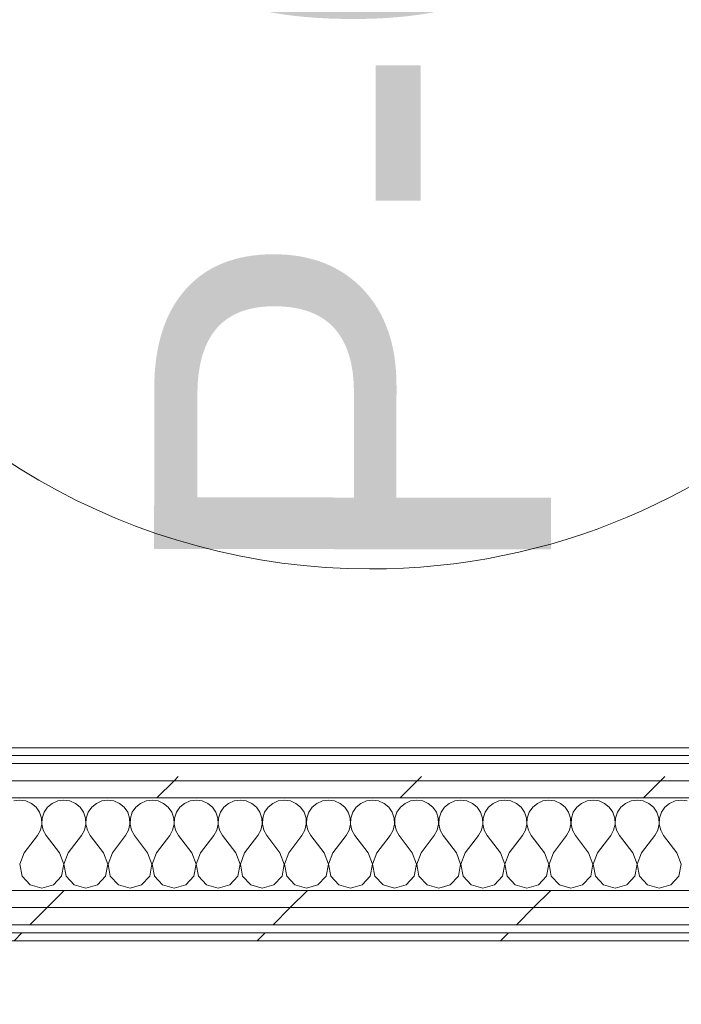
# Model space of a CAD drawing. Header units: millimetres. Extents: x -30280 to 19093, y -18706 to 4378.
# Tile 186 of 206: x -533 to -33, y -17132 to -16387. Entities that reach past the tile are written whole.
import ezdxf

# ---------------------------------------------------------------- set-up
doc = ezdxf.new("R2010")
doc.units = ezdxf.units.MM
doc.header["$MEASUREMENT"] = 0
doc.linetypes.add('Wipeout_Contour', pattern=[1000, 0, -1000])
doc.layers.add('02_ACAB_Anotacio Portes', color=7, linetype='Continuous')
doc.layers.add('Nuevo_08_E_Envans secs', color=7, linetype='Continuous')
doc.layers.add('02_ACAB_Anotacio Portes_Pluma_Nº__46', color=5, linetype='Continuous', lineweight=5)
doc.layers.add('Nuevo_08_E_Envans secs_Pluma_Nº__1', color=7, linetype='Continuous', lineweight=5)
for name, color, linetype, lineweight, true_color in [('Nuevo_08_E_Envans secs_Pluma_Nº__102', 7, 'Continuous', 5, 0xcccccc), ('Nuevo_08_E_Envans secs_Pluma_Nº__171', 171, 'Continuous', 13, 0xaaaaff), ('Nuevo_08_E_Envans secs_Pluma_Nº__177', 7, 'Continuous', 15, 0xf7e046)]:
    doc.layers.add(name, color=color, linetype=linetype, lineweight=lineweight, true_color=true_color)
doc.styles.add('Estilo_Generado_1', font='arial.ttf')
pattern_1 = [(45, (0, 0), (-183.8478, 183.8478), [195, -65]), (45, (7e-14, 183.85), (-183.8478, 183.8478), [195, -65])]

# ---------------------------------------------------------------- blocks, each defined once
blk = doc.blocks.new('*X457')
at = {"layer": 'Nuevo_08_E_Envans secs_Pluma_Nº__102', "color": 254, "linetype": 'Continuous', "lineweight": 5, "true_color": 0xcccccc}
for p, q in [((-533.33, -16977.64), (-537.89, -16978.28)), ((-528.78, -16978.28), (-533.33, -16977.64)), ((-524.57, -16980.13), (-528.78, -16978.28)), ((-521.03, -16983.07), (-524.57, -16980.13)), ((-508.76, -16980.13), (-512.3, -16983.07)), ((-504.55, -16978.28), (-508.76, -16980.13)), ((-500, -16977.64), (-504.55, -16978.28)), ((-495.45, -16978.28), (-500, -16977.64)), ((-491.24, -16980.13), (-495.45, -16978.28)), ((-487.7, -16983.07), (-491.24, -16980.13)), ((-475.43, -16980.13), (-478.97, -16983.07)), ((-471.22, -16978.28), (-475.43, -16980.13)), ((-466.67, -16977.64), (-471.22, -16978.28)), ((-462.11, -16978.28), (-466.67, -16977.64)), ((-457.9, -16980.13), (-462.11, -16978.28)), ((-454.36, -16983.07), (-457.9, -16980.13)), ((-442.1, -16980.13), (-445.64, -16983.07)), ((-437.89, -16978.28), (-442.1, -16980.13)), ((-433.33, -16977.64), (-437.89, -16978.28)), ((-428.78, -16978.28), (-433.33, -16977.64)), ((-424.57, -16980.13), (-428.78, -16978.28)), ((-421.03, -16983.07), (-424.57, -16980.13)), ((-408.76, -16980.13), (-412.3, -16983.07)), ((-404.55, -16978.28), (-408.76, -16980.13)), ((-400, -16977.64), (-404.55, -16978.28)), ((-395.45, -16978.28), (-400, -16977.64)), ((-391.24, -16980.13), (-395.45, -16978.28)), ((-387.7, -16983.07), (-391.24, -16980.13)), ((-375.43, -16980.13), (-378.97, -16983.07)), ((-371.22, -16978.28), (-375.43, -16980.13)), ((-366.67, -16977.64), (-371.22, -16978.28)), ((-362.11, -16978.28), (-366.67, -16977.64)), ((-357.9, -16980.13), (-362.11, -16978.28)), ((-354.36, -16983.07), (-357.9, -16980.13)), ((-342.1, -16980.13), (-345.64, -16983.07)), ((-337.89, -16978.28), (-342.1, -16980.13)), ((-333.33, -16977.64), (-337.89, -16978.28)), ((-328.78, -16978.28), (-333.33, -16977.64)), ((-324.57, -16980.13), (-328.78, -16978.28)), ((-321.03, -16983.07), (-324.57, -16980.13)), ((-308.76, -16980.13), (-312.3, -16983.07)), ((-304.55, -16978.28), (-308.76, -16980.13)), ((-300, -16977.64), (-304.55, -16978.28)), ((-295.45, -16978.28), (-300, -16977.64)), ((-291.24, -16980.13), (-295.45, -16978.28)), ((-287.7, -16983.07), (-291.24, -16980.13)), ((-275.43, -16980.13), (-278.97, -16983.07)), ((-271.22, -16978.28), (-275.43, -16980.13)), ((-266.67, -16977.64), (-271.22, -16978.28)), ((-262.11, -16978.28), (-266.67, -16977.64)), ((-257.9, -16980.13), (-262.11, -16978.28)), ((-254.36, -16983.07), (-257.9, -16980.13)), ((-242.1, -16980.13), (-245.64, -16983.07)), ((-237.89, -16978.28), (-242.1, -16980.13)), ((-233.33, -16977.64), (-237.89, -16978.28)), ((-228.78, -16978.28), (-233.33, -16977.64)), ((-224.57, -16980.13), (-228.78, -16978.28)), ((-221.03, -16983.07), (-224.57, -16980.13)), ((-208.76, -16980.13), (-212.3, -16983.07)), ((-204.55, -16978.28), (-208.76, -16980.13)), ((-200, -16977.64), (-204.55, -16978.28)), ((-195.45, -16978.28), (-200, -16977.64)), ((-191.24, -16980.13), (-195.45, -16978.28)), ((-187.7, -16983.07), (-191.24, -16980.13)), ((-175.43, -16980.13), (-178.97, -16983.07)), ((-171.22, -16978.28), (-175.43, -16980.13)), ((-166.67, -16977.64), (-171.22, -16978.28)), ((-162.11, -16978.28), (-166.67, -16977.64)), ((-157.9, -16980.13), (-162.11, -16978.28)), ((-154.36, -16983.07), (-157.9, -16980.13)), ((-142.1, -16980.13), (-145.64, -16983.07)), ((-137.89, -16978.28), (-142.1, -16980.13)), ((-133.33, -16977.64), (-137.89, -16978.28)), ((-128.78, -16978.28), (-133.33, -16977.64)), ((-124.57, -16980.13), (-128.78, -16978.28)), ((-121.03, -16983.07), (-124.57, -16980.13)), ((-108.76, -16980.13), (-112.3, -16983.07)), ((-104.55, -16978.28), (-108.76, -16980.13)), ((-100, -16977.64), (-104.55, -16978.28)), ((-95.45, -16978.28), (-100, -16977.64)), ((-91.24, -16980.13), (-95.45, -16978.28)), ((-87.7, -16983.07), (-91.24, -16980.13)), ((-75.43, -16980.13), (-78.97, -16983.07)), ((-71.22, -16978.28), (-75.43, -16980.13)), ((-66.67, -16977.64), (-71.22, -16978.28)), ((-62.11, -16978.28), (-66.67, -16977.64)), ((-57.9, -16980.13), (-62.11, -16978.28)), ((-54.36, -16983.07), (-57.9, -16980.13)), ((-42.1, -16980.13), (-45.64, -16983.07)), ((-37.89, -16978.28), (-42.1, -16980.13)), ((-33.33, -16977.64), (-37.89, -16978.28)), ((-28.78, -16978.28), (-33.33, -16977.64)), ((-518.43, -16986.86), (-521.03, -16983.07)), ((-516.96, -16991.21), (-518.43, -16986.86)), ((-514.91, -16986.86), (-516.38, -16991.21)), ((-512.3, -16983.07), (-514.91, -16986.86)), ((-485.09, -16986.86), (-487.7, -16983.07)), ((-483.62, -16991.21), (-485.09, -16986.86)), ((-481.57, -16986.86), (-483.04, -16991.21)), ((-478.97, -16983.07), (-481.57, -16986.86)), ((-451.76, -16986.86), (-454.36, -16983.07)), ((-450.29, -16991.21), (-451.76, -16986.86)), ((-448.24, -16986.86), (-449.71, -16991.21)), ((-445.64, -16983.07), (-448.24, -16986.86)), ((-418.43, -16986.86), (-421.03, -16983.07)), ((-416.96, -16991.21), (-418.43, -16986.86)), ((-414.91, -16986.86), (-416.38, -16991.21)), ((-412.3, -16983.07), (-414.91, -16986.86)), ((-385.09, -16986.86), (-387.7, -16983.07)), ((-383.62, -16991.21), (-385.09, -16986.86)), ((-381.57, -16986.86), (-383.04, -16991.21)), ((-378.97, -16983.07), (-381.57, -16986.86)), ((-351.76, -16986.86), (-354.36, -16983.07)), ((-350.29, -16991.21), (-351.76, -16986.86)), ((-348.24, -16986.86), (-349.71, -16991.21)), ((-345.64, -16983.07), (-348.24, -16986.86)), ((-318.43, -16986.86), (-321.03, -16983.07)), ((-316.96, -16991.21), (-318.43, -16986.86)), ((-314.91, -16986.86), (-316.38, -16991.21)), ((-312.3, -16983.07), (-314.91, -16986.86)), ((-285.09, -16986.86), (-287.7, -16983.07)), ((-283.62, -16991.21), (-285.09, -16986.86)), ((-281.57, -16986.86), (-283.04, -16991.21)), ((-278.97, -16983.07), (-281.57, -16986.86)), ((-251.76, -16986.86), (-254.36, -16983.07)), ((-250.29, -16991.21), (-251.76, -16986.86)), ((-248.24, -16986.86), (-249.71, -16991.21)), ((-245.64, -16983.07), (-248.24, -16986.86)), ((-218.43, -16986.86), (-221.03, -16983.07)), ((-216.96, -16991.21), (-218.43, -16986.86)), ((-214.91, -16986.86), (-216.38, -16991.21)), ((-212.3, -16983.07), (-214.91, -16986.86)), ((-185.09, -16986.86), (-187.7, -16983.07)), ((-183.62, -16991.21), (-185.09, -16986.86)), ((-181.57, -16986.86), (-183.04, -16991.21)), ((-178.97, -16983.07), (-181.57, -16986.86)), ((-151.76, -16986.86), (-154.36, -16983.07)), ((-150.29, -16991.21), (-151.76, -16986.86)), ((-148.24, -16986.86), (-149.71, -16991.21)), ((-145.64, -16983.07), (-148.24, -16986.86)), ((-118.43, -16986.86), (-121.03, -16983.07)), ((-116.96, -16991.21), (-118.43, -16986.86)), ((-114.91, -16986.86), (-116.38, -16991.21)), ((-112.3, -16983.07), (-114.91, -16986.86)), ((-85.09, -16986.86), (-87.7, -16983.07)), ((-83.62, -16991.21), (-85.09, -16986.86)), ((-81.57, -16986.86), (-83.04, -16991.21)), ((-78.97, -16983.07), (-81.57, -16986.86)), ((-51.76, -16986.86), (-54.36, -16983.07)), ((-50.29, -16991.21), (-51.76, -16986.86)), ((-48.24, -16986.86), (-49.71, -16991.21)), ((-45.64, -16983.07), (-48.24, -16986.86)), ((-516.73, -16995.81), (-516.96, -16991.21)), ((-516.38, -16991.21), (-516.6, -16995.81)), ((-483.4, -16995.81), (-483.62, -16991.21)), ((-483.04, -16991.21), (-483.27, -16995.81)), ((-450.07, -16995.81), (-450.29, -16991.21)), ((-449.71, -16991.21), (-449.93, -16995.81)), ((-416.73, -16995.81), (-416.96, -16991.21)), ((-416.38, -16991.21), (-416.6, -16995.81)), ((-383.4, -16995.81), (-383.62, -16991.21)), ((-383.04, -16991.21), (-383.27, -16995.81)), ((-350.07, -16995.81), (-350.29, -16991.21)), ((-349.71, -16991.21), (-349.93, -16995.81)), ((-316.73, -16995.81), (-316.96, -16991.21)), ((-316.38, -16991.21), (-316.6, -16995.81)), ((-283.4, -16995.81), (-283.62, -16991.21)), ((-283.04, -16991.21), (-283.27, -16995.81)), ((-250.07, -16995.81), (-250.29, -16991.21)), ((-249.71, -16991.21), (-249.93, -16995.81)), ((-216.73, -16995.81), (-216.96, -16991.21)), ((-216.38, -16991.21), (-216.6, -16995.81)), ((-183.4, -16995.81), (-183.62, -16991.21)), ((-183.04, -16991.21), (-183.27, -16995.81)), ((-150.07, -16995.81), (-150.29, -16991.21)), ((-149.71, -16991.21), (-149.93, -16995.81)), ((-116.73, -16995.81), (-116.96, -16991.21)), ((-116.38, -16991.21), (-116.6, -16995.81)), ((-83.4, -16995.81), (-83.62, -16991.21)), ((-83.04, -16991.21), (-83.27, -16995.81)), ((-50.07, -16995.81), (-50.29, -16991.21)), ((-49.71, -16991.21), (-49.93, -16995.81)), ((-520, -17004.31), (-517.77, -17000.28)), ((-517.77, -17000.28), (-516.73, -16995.81)), ((-516.6, -16995.81), (-515.56, -17000.28)), ((-515.56, -17000.28), (-513.33, -17004.31)), ((-486.67, -17004.31), (-484.44, -17000.28)), ((-484.44, -17000.28), (-483.4, -16995.81)), ((-483.27, -16995.81), (-482.23, -17000.28)), ((-482.23, -17000.28), (-480, -17004.31)), ((-453.33, -17004.31), (-451.11, -17000.28)), ((-451.11, -17000.28), (-450.07, -16995.81)), ((-449.93, -16995.81), (-448.89, -17000.28)), ((-448.89, -17000.28), (-446.67, -17004.31)), ((-420, -17004.31), (-417.77, -17000.28)), ((-417.77, -17000.28), (-416.73, -16995.81)), ((-416.6, -16995.81), (-415.56, -17000.28)), ((-415.56, -17000.28), (-413.33, -17004.31)), ((-386.67, -17004.31), (-384.44, -17000.28)), ((-384.44, -17000.28), (-383.4, -16995.81)), ((-383.27, -16995.81), (-382.23, -17000.28)), ((-382.23, -17000.28), (-380, -17004.31)), ((-353.33, -17004.31), (-351.11, -17000.28)), ((-351.11, -17000.28), (-350.07, -16995.81)), ((-349.93, -16995.81), (-348.89, -17000.28)), ((-348.89, -17000.28), (-346.67, -17004.31)), ((-320, -17004.31), (-317.77, -17000.28)), ((-317.77, -17000.28), (-316.73, -16995.81)), ((-316.6, -16995.81), (-315.56, -17000.28)), ((-315.56, -17000.28), (-313.33, -17004.31)), ((-286.67, -17004.31), (-284.44, -17000.28)), ((-284.44, -17000.28), (-283.4, -16995.81)), ((-283.27, -16995.81), (-282.23, -17000.28)), ((-282.23, -17000.28), (-280, -17004.31)), ((-253.33, -17004.31), (-251.11, -17000.28)), ((-251.11, -17000.28), (-250.07, -16995.81)), ((-249.93, -16995.81), (-248.89, -17000.28)), ((-248.89, -17000.28), (-246.67, -17004.31)), ((-220, -17004.31), (-217.77, -17000.28)), ((-217.77, -17000.28), (-216.73, -16995.81)), ((-216.6, -16995.81), (-215.56, -17000.28)), ((-215.56, -17000.28), (-213.33, -17004.31)), ((-186.67, -17004.31), (-184.44, -17000.28)), ((-184.44, -17000.28), (-183.4, -16995.81)), ((-183.27, -16995.81), (-182.23, -17000.28)), ((-182.23, -17000.28), (-180, -17004.31)), ((-153.33, -17004.31), (-151.11, -17000.28)), ((-151.11, -17000.28), (-150.07, -16995.81)), ((-149.93, -16995.81), (-148.89, -17000.28)), ((-148.89, -17000.28), (-146.67, -17004.31)), ((-120, -17004.31), (-117.77, -17000.28)), ((-117.77, -17000.28), (-116.73, -16995.81)), ((-116.6, -16995.81), (-115.56, -17000.28)), ((-115.56, -17000.28), (-113.33, -17004.31)), ((-86.67, -17004.31), (-84.44, -17000.28)), ((-84.44, -17000.28), (-83.4, -16995.81)), ((-83.27, -16995.81), (-82.23, -17000.28)), ((-82.23, -17000.28), (-80, -17004.31)), ((-53.33, -17004.31), (-51.11, -17000.28)), ((-51.11, -17000.28), (-50.07, -16995.81)), ((-49.93, -16995.81), (-48.89, -17000.28)), ((-48.89, -17000.28), (-46.67, -17004.31)), ((-530, -17017.64), (-520, -17004.31)), ((-503.33, -17017.64), (-513.33, -17004.31)), ((-496.67, -17017.64), (-486.67, -17004.31)), ((-470, -17017.64), (-480, -17004.31)), ((-463.33, -17017.64), (-453.33, -17004.31)), ((-436.67, -17017.64), (-446.67, -17004.31)), ((-430, -17017.64), (-420, -17004.31)), ((-403.33, -17017.64), (-413.33, -17004.31)), ((-396.67, -17017.64), (-386.67, -17004.31)), ((-370, -17017.64), (-380, -17004.31)), ((-363.33, -17017.64), (-353.33, -17004.31)), ((-336.67, -17017.64), (-346.67, -17004.31)), ((-330, -17017.64), (-320, -17004.31)), ((-303.33, -17017.64), (-313.33, -17004.31)), ((-296.67, -17017.64), (-286.67, -17004.31)), ((-270, -17017.64), (-280, -17004.31)), ((-263.33, -17017.64), (-253.33, -17004.31)), ((-236.67, -17017.64), (-246.67, -17004.31)), ((-230, -17017.64), (-220, -17004.31)), ((-203.33, -17017.64), (-213.33, -17004.31)), ((-196.67, -17017.64), (-186.67, -17004.31)), ((-170, -17017.64), (-180, -17004.31)), ((-163.33, -17017.64), (-153.33, -17004.31)), ((-136.67, -17017.64), (-146.67, -17004.31)), ((-130, -17017.64), (-120, -17004.31)), ((-103.33, -17017.64), (-113.33, -17004.31)), ((-96.67, -17017.64), (-86.67, -17004.31)), ((-70, -17017.64), (-80, -17004.31)), ((-63.33, -17017.64), (-53.33, -17004.31)), ((-36.67, -17017.64), (-46.67, -17004.31)), ((-530, -17017.64), (-533.27, -17026.15)), ((-500.07, -17026.15), (-503.33, -17017.64)), ((-496.67, -17017.64), (-499.93, -17026.15)), ((-466.73, -17026.15), (-470, -17017.64)), ((-463.33, -17017.64), (-466.6, -17026.15)), ((-433.4, -17026.15), (-436.67, -17017.64)), ((-430, -17017.64), (-433.27, -17026.15)), ((-400.07, -17026.15), (-403.33, -17017.64)), ((-396.67, -17017.64), (-399.93, -17026.15)), ((-366.73, -17026.15), (-370, -17017.64)), ((-363.33, -17017.64), (-366.6, -17026.15)), ((-333.4, -17026.15), (-336.67, -17017.64)), ((-330, -17017.64), (-333.27, -17026.15)), ((-300.07, -17026.15), (-303.33, -17017.64)), ((-296.67, -17017.64), (-299.93, -17026.15)), ((-266.73, -17026.15), (-270, -17017.64)), ((-263.33, -17017.64), (-266.6, -17026.15)), ((-233.4, -17026.15), (-236.67, -17017.64)), ((-230, -17017.64), (-233.27, -17026.15)), ((-200.07, -17026.15), (-203.33, -17017.64)), ((-196.67, -17017.64), (-199.93, -17026.15)), ((-166.73, -17026.15), (-170, -17017.64)), ((-163.33, -17017.64), (-166.6, -17026.15)), ((-133.4, -17026.15), (-136.67, -17017.64)), ((-130, -17017.64), (-133.27, -17026.15)), ((-100.07, -17026.15), (-103.33, -17017.64)), ((-96.67, -17017.64), (-99.93, -17026.15)), ((-66.73, -17026.15), (-70, -17017.64)), ((-63.33, -17017.64), (-66.6, -17026.15)), ((-33.4, -17026.15), (-36.67, -17017.64)), ((-533.27, -17026.15), (-531.57, -17035.1)), ((-501.76, -17035.1), (-500.07, -17026.15)), ((-499.93, -17026.15), (-498.24, -17035.1)), ((-468.43, -17035.1), (-466.73, -17026.15)), ((-466.6, -17026.15), (-464.91, -17035.1)), ((-435.09, -17035.1), (-433.4, -17026.15)), ((-433.27, -17026.15), (-431.57, -17035.1)), ((-401.76, -17035.1), (-400.07, -17026.15)), ((-399.93, -17026.15), (-398.24, -17035.1)), ((-368.43, -17035.1), (-366.73, -17026.15)), ((-366.6, -17026.15), (-364.91, -17035.1)), ((-335.09, -17035.1), (-333.4, -17026.15)), ((-333.27, -17026.15), (-331.57, -17035.1)), ((-301.76, -17035.1), (-300.07, -17026.15)), ((-299.93, -17026.15), (-298.24, -17035.1)), ((-268.43, -17035.1), (-266.73, -17026.15)), ((-266.6, -17026.15), (-264.91, -17035.1)), ((-235.09, -17035.1), (-233.4, -17026.15)), ((-233.27, -17026.15), (-231.57, -17035.1)), ((-201.76, -17035.1), (-200.07, -17026.15)), ((-199.93, -17026.15), (-198.24, -17035.1)), ((-168.43, -17035.1), (-166.73, -17026.15)), ((-166.6, -17026.15), (-164.91, -17035.1)), ((-135.09, -17035.1), (-133.4, -17026.15)), ((-133.27, -17026.15), (-131.57, -17035.1)), ((-101.76, -17035.1), (-100.07, -17026.15)), ((-99.93, -17026.15), (-98.24, -17035.1)), ((-68.43, -17035.1), (-66.73, -17026.15)), ((-66.6, -17026.15), (-64.91, -17035.1)), ((-35.09, -17035.1), (-33.4, -17026.15)), ((-531.57, -17035.1), (-525.43, -17041.82)), ((-507.9, -17041.82), (-501.76, -17035.1)), ((-498.24, -17035.1), (-492.1, -17041.82)), ((-474.57, -17041.82), (-468.43, -17035.1)), ((-464.91, -17035.1), (-458.76, -17041.82)), ((-441.24, -17041.82), (-435.09, -17035.1)), ((-431.57, -17035.1), (-425.43, -17041.82)), ((-407.9, -17041.82), (-401.76, -17035.1)), ((-398.24, -17035.1), (-392.1, -17041.82)), ((-374.57, -17041.82), (-368.43, -17035.1)), ((-364.91, -17035.1), (-358.76, -17041.82)), ((-341.24, -17041.82), (-335.09, -17035.1)), ((-331.57, -17035.1), (-325.43, -17041.82)), ((-307.9, -17041.82), (-301.76, -17035.1)), ((-298.24, -17035.1), (-292.1, -17041.82)), ((-274.57, -17041.82), (-268.43, -17035.1)), ((-264.91, -17035.1), (-258.76, -17041.82)), ((-241.24, -17041.82), (-235.09, -17035.1)), ((-231.57, -17035.1), (-225.43, -17041.82)), ((-207.9, -17041.82), (-201.76, -17035.1)), ((-198.24, -17035.1), (-192.1, -17041.82)), ((-174.57, -17041.82), (-168.43, -17035.1)), ((-164.91, -17035.1), (-158.76, -17041.82)), ((-141.24, -17041.82), (-135.09, -17035.1)), ((-131.57, -17035.1), (-125.43, -17041.82)), ((-107.9, -17041.82), (-101.76, -17035.1)), ((-98.24, -17035.1), (-92.1, -17041.82)), ((-74.57, -17041.82), (-68.43, -17035.1)), ((-64.91, -17035.1), (-58.76, -17041.82)), ((-41.24, -17041.82), (-35.09, -17035.1)), ((-525.43, -17041.82), (-516.67, -17044.31)), ((-516.67, -17044.31), (-507.9, -17041.82)), ((-492.1, -17041.82), (-483.33, -17044.31)), ((-483.33, -17044.31), (-474.57, -17041.82)), ((-458.76, -17041.82), (-450, -17044.31)), ((-450, -17044.31), (-441.24, -17041.82)), ((-425.43, -17041.82), (-416.67, -17044.31)), ((-416.67, -17044.31), (-407.9, -17041.82)), ((-392.1, -17041.82), (-383.33, -17044.31)), ((-383.33, -17044.31), (-374.57, -17041.82)), ((-358.76, -17041.82), (-350, -17044.31)), ((-350, -17044.31), (-341.24, -17041.82)), ((-325.43, -17041.82), (-316.67, -17044.31)), ((-316.67, -17044.31), (-307.9, -17041.82)), ((-292.1, -17041.82), (-283.33, -17044.31)), ((-283.33, -17044.31), (-274.57, -17041.82)), ((-258.76, -17041.82), (-250, -17044.31)), ((-250, -17044.31), (-241.24, -17041.82)), ((-225.43, -17041.82), (-216.67, -17044.31)), ((-216.67, -17044.31), (-207.9, -17041.82)), ((-192.1, -17041.82), (-183.33, -17044.31)), ((-183.33, -17044.31), (-174.57, -17041.82)), ((-158.76, -17041.82), (-150, -17044.31)), ((-150, -17044.31), (-141.24, -17041.82)), ((-125.43, -17041.82), (-116.67, -17044.31)), ((-116.67, -17044.31), (-107.9, -17041.82)), ((-92.1, -17041.82), (-83.33, -17044.31)), ((-83.33, -17044.31), (-74.57, -17041.82)), ((-58.76, -17041.82), (-50, -17044.31)), ((-50, -17044.31), (-41.24, -17041.82))]:
    blk.add_line(p, q, dxfattribs=at)
blk = doc.blocks.new('Muro_124_1', base_point=(-1743.33, -17083.98))
at = {"color": 254, "linetype": 'Wipeout_Contour', "lineweight": 0, "ltscale": 67914.204111}
blk.add_wipeout([(363.89, -16937.98), (-1555.31, -16937.98), (-1555.31, -16943.98), (363.89, -16943.98)], dxfattribs=at).dxf.layer = 'Nuevo_08_E_Envans secs'
at = {"color": 254, "linetype": 'Wipeout_Contour', "lineweight": 0, "ltscale": 68450.303392}
blk.add_wipeout([(-1743.33, -17071.98), (428.89, -17071.98), (428.89, -17058.98), (-1743.33, -17058.98)], dxfattribs=at).dxf.layer = 'Nuevo_08_E_Envans secs'
at = {"color": 254, "linetype": 'Wipeout_Contour', "lineweight": 0, "ltscale": 68512.133265}
blk.add_wipeout([(-1743.33, -17083.98), (428.89, -17083.98), (428.89, -17077.98), (-1743.33, -17077.98)], dxfattribs=at).dxf.layer = 'Nuevo_08_E_Envans secs'
at = {"layer": 'Nuevo_08_E_Envans secs_Pluma_Nº__171', "linetype": 'Continuous', "lineweight": 13, "true_color": 0xaaaaff}
h = blk.add_hatch(dxfattribs=at)
h.set_pattern_fill('Panellat_HPL_0001', color=161, style=0, pattern_type=2)
h.set_pattern_definition(pattern_1)
h.paths.add_polyline_path([(363.89, -16937.98), (-1555.31, -16937.98), (-1555.31, -16943.98), (363.89, -16943.98)])
h = blk.add_hatch(dxfattribs=at)
h.set_pattern_fill('Panellat_HPL_0001', color=161, style=0, pattern_type=2)
h.set_pattern_definition(pattern_1)
h.paths.add_polyline_path([(-1743.33, -17083.98), (428.89, -17083.98), (428.89, -17077.98), (-1743.33, -17077.98)])
at = {"layer": 'Nuevo_08_E_Envans secs_Pluma_Nº__177', "linetype": 'Continuous', "lineweight": 15, "true_color": 0xf7e046}
h = blk.add_hatch(dxfattribs=at)
h.set_pattern_fill('Panellat_HPL_0001', color=53, style=0, pattern_type=2)
h.set_pattern_definition(pattern_1)
h.paths.add_polyline_path([(-1743.33, -17071.98), (428.89, -17071.98), (428.89, -17058.98), (-1743.33, -17058.98)])
at = {"layer": 'Nuevo_08_E_Envans secs_Pluma_Nº__1', "color": 7, "linetype": 'Continuous', "lineweight": 5}
for p, q in [((-1555.31, -16943.98), (363.89, -16943.98)), ((-1743.33, -17071.98), (428.89, -17071.98)), ((-1743.33, -17077.98), (428.89, -17077.98))]:
    blk.add_line(p, q, dxfattribs=at)
at = {"layer": 'Nuevo_08_E_Envans secs_Pluma_Nº__1', "color": 7, "linetype": 'Continuous', "lineweight": 5, "flags": 128}
for points in [[(363.89, -16937.98), (-1555.31, -16937.98)], [(-1743.33, -17083.98), (428.89, -17083.98)]]:
    blk.add_lwpolyline(points, dxfattribs=at)
at = {"color": 254, "linetype": 'Wipeout_Contour', "lineweight": 0, "ltscale": 68398.446312}
blk.add_wipeout([(-1743.33, -17058.98), (428.89, -17058.98), (428.89, -17045.98), (-1743.33, -17045.98)], dxfattribs=at).dxf.layer = 'Nuevo_08_E_Envans secs'
at = {"layer": 'Nuevo_08_E_Envans secs_Pluma_Nº__177', "linetype": 'Continuous', "lineweight": 15, "true_color": 0xf7e046}
h = blk.add_hatch(dxfattribs=at)
h.set_pattern_fill('Panellat_HPL_0001', color=53, style=0, pattern_type=2)
h.set_pattern_definition(pattern_1)
h.paths.add_polyline_path([(-1743.33, -17058.98), (428.89, -17058.98), (428.89, -17045.98), (-1743.33, -17045.98)])
at = {"layer": 'Nuevo_08_E_Envans secs_Pluma_Nº__1', "color": 7, "linetype": 'Continuous', "lineweight": 5}
for p, q in [((-1593.39, -17045.98), (388.89, -17045.98)), ((-1743.33, -17058.98), (428.89, -17058.98))]:
    blk.add_line(p, q, dxfattribs=at)
at = {"layer": 'Nuevo_08_E_Envans secs', "color": 7, "lineweight": 20}
blk.add_blockref('*X457', (0, 0), dxfattribs=at)
at = {"color": 254, "linetype": 'Wipeout_Contour', "lineweight": 0, "ltscale": 68033.665155}
blk.add_wipeout([(388.89, -16962.98), (-1580.32, -16962.98), (-1580.33, -16975.98), (388.89, -16975.98)], dxfattribs=at).dxf.layer = 'Nuevo_08_E_Envans secs'
at = {"layer": 'Nuevo_08_E_Envans secs_Pluma_Nº__177', "linetype": 'Continuous', "lineweight": 15, "true_color": 0xf7e046}
h = blk.add_hatch(dxfattribs=at)
h.set_pattern_fill('Panellat_HPL_0001', color=53, style=0, pattern_type=2)
h.set_pattern_definition(pattern_1)
h.paths.add_polyline_path([(388.89, -16962.98), (-1580.32, -16962.98), (-1580.33, -16975.98), (388.89, -16975.98)])
at = {"layer": 'Nuevo_08_E_Envans secs_Pluma_Nº__1', "color": 7, "linetype": 'Continuous', "lineweight": 5}
blk.add_line((-1580.33, -16975.98), (388.89, -16975.98), dxfattribs=at)
at = {"color": 254, "linetype": 'Wipeout_Contour', "lineweight": 0, "ltscale": 67978.793297}
blk.add_wipeout([(375.89, -16949.98), (-1567.31, -16949.98), (-1567.32, -16962.98), (375.89, -16962.98)], dxfattribs=at).dxf.layer = 'Nuevo_08_E_Envans secs'
at = {"layer": 'Nuevo_08_E_Envans secs_Pluma_Nº__177', "linetype": 'Continuous', "lineweight": 15, "true_color": 0xf7e046}
h = blk.add_hatch(dxfattribs=at)
h.set_pattern_fill('Panellat_HPL_0001', color=53, style=0, pattern_type=2)
h.set_pattern_definition(pattern_1)
h.paths.add_polyline_path([(375.89, -16949.98), (-1567.31, -16949.98), (-1567.32, -16962.98), (375.89, -16962.98)])
at = {"layer": 'Nuevo_08_E_Envans secs_Pluma_Nº__1', "color": 7, "linetype": 'Continuous', "lineweight": 5}
for p, q in [((-1561.31, -16949.98), (369.89, -16949.98)), ((-1567.32, -16962.98), (375.89, -16962.98))]:
    blk.add_line(p, q, dxfattribs=at)
blk = doc.blocks.new('Etiqueta_10_1', base_point=(232.46, -16303.17))
at = {"layer": '02_ACAB_Anotacio Portes_Pluma_Nº__46', "color": 5, "linetype": 'Continuous', "lineweight": 5, "flags": 128}
blk.add_lwpolyline([(-268.17, -15802.8, 1), (-268.91, -16802.8, 1)], format="xyb", close=True, dxfattribs=at)
at = {"layer": '02_ACAB_Anotacio Portes_Pluma_Nº__46', "color": 5, "lineweight": 5, "insert": (-431.4, -16302.68), "char_height": 300, "attachment_point": 2, "rotation": 89.95766, "style": 'Estilo_Generado_1'}
blk.add_mtext('\\A1;{\\pqc;\\pt0,46000;\\fArial|b0|i0|c0|p0;\\W1.000000;P-02\\fArial|b0|i0|c0|p0;\\W1.000000;\\A1{\\H.66x;\\S^  ;}\\fArial|b0|i0|c0|p0;\\W1.000000;\\fArial|b0|i0|c0|p0;\\W1.000000;\\A1{\\H.66x;\\S^  ;}\\fArial|b0|i0|c0|p0;\\W1.000000; \\fArial|b0|i0|c0|p0;\\W1.000000;\\fArial|b0|i0|c0|p0;\\W1.000000;\\fArial|b0|i0|c0|p0;\\W1.000000;\\fArial|b0|i0|c0|p0;\\W1.000000;\\fArial|b0|i0|c0|p0;\\W1.000000;\\fArial|b0|i0|c0|p0;\\W1.000000;\\fArial|b0|i0|c0|p0;\\W1.000000;\\fArial|b0|i0|c0|p0;\\W1.000000;\\fArial|b0|i0|c0|p0;\\W1.000000;\\fArial|b0|i0|c0|p0;\\W1.000000;\\fArial|b0|i0|c0|p0;\\W1.000000;\\fArial|b0|i0|c0|p0;\\W1.000000;\\fArial|b0|i0|c0|p0;\\W1.000000;\\fArial|b0|i0|c0|p0;\\W1.000000;\\fArial|b0|i0|c0|p0;\\W1.000000;\\fArial|b0|i0|c0|p0;\\W1.000000;\\fArial|b0|i0|c0|p0;\\W1.000000;\\fArial|b0|i0|c0|p0;\\W1.000000;\\fArial|b0|i0|c0|p0;\\W1.000000;\\fArial|b0|i0|c0|p0;\\W1.000000;\\fArial|b0|i0|c0|p0;\\W1.000000;\\fArial|b0|i0|c0|p0;\\W1.000000;\\fArial|b0|i0|c0|p0;\\W1.000000;\\fArial|b0|i0|c0|p0;\\W1.000000;\\fArial|b0|i0|c0|p0;\\W1.000000;\\fArial|b0|i0|c0|p0;\\W1.000000;\\fArial|b0|i0|c0|p0;\\W1.000000;\\fArial|b0|i0|c0|p0;\\W1.000000;\\fArial|b0|i0|c0|p0;\\W1.000000;\\fArial|b0|i0|c0|p0;\\W1.000000;\\fArial|b0|i0|c0|p0;\\W1.000000;\\fArial|b0|i0|c0|p0;\\W1.000000;\\fArial|b0|i0|c0|p0;\\W1.000000;\\fArial|b0|i0|c0|p0;\\W1.000000;\\fArial|b0|i0|c0|p0;\\W1.000000;\\fArial|b0|i0|c0|p0;\\W1.000000;\\fArial|b0|i0|c0|p0;\\W1.000000;\\fArial|b0|i0|c0|p0;\\W1.000000;\\fArial|b0|i0|c0|p0;\\W1.000000;\\fArial|b0|i0|c0|p0;\\W1.000000;\\fArial|b0|i0|c0|p0;\\W1.000000;\\fArial|b0|i0|c0|p0;\\W1.000000;\\fArial|b0|i0|c0|p0;\\W1.000000;}', dxfattribs=at)

msp = doc.modelspace()

# ---------------------------------------------------------------- block references
at = {"layer": 'Nuevo_08_E_Envans secs', "color": 7, "lineweight": 20}
msp.add_blockref('Muro_124_1', (-1743.33, -17083.98), dxfattribs=at)

# ---------------------------------------------------------------- next in the draw order: block references
at = {"layer": '02_ACAB_Anotacio Portes', "color": 5, "linetype": 'Continuous', "lineweight": 5}
msp.add_blockref('Etiqueta_10_1', (232.46, -16303.17), dxfattribs=at)

doc.saveas('drawing.dxf')
